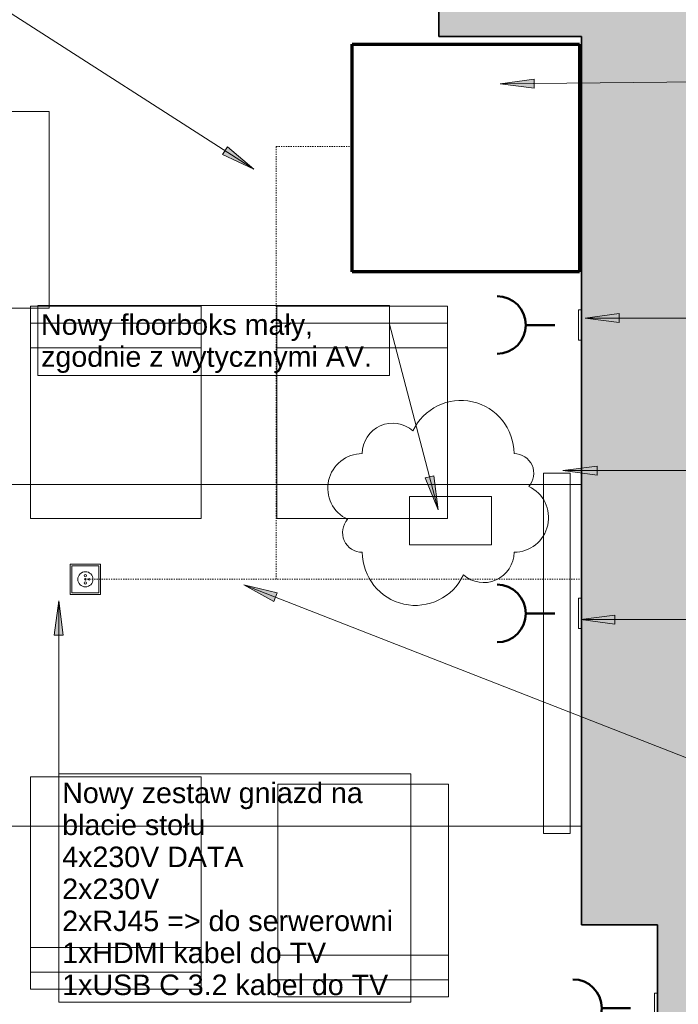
# Model space of a CAD drawing. Header units: centimetres. Extents: x -1109 to 217, y 2044 to 2913.
# Tile 34 of 36: x -227 to -54, y 2411 to 2671. Entities that reach past the tile are written whole.
import ezdxf

# ---------------------------------------------------------------- set-up
doc = ezdxf.new("R2010")
doc.units = ezdxf.units.CM
doc.linetypes.add('Kreska', pattern=[0.635, 0.3175, -0.3175])
for name, color, linetype, lineweight in [('_Linie_', 92, 'Continuous', 18), ('_Szerokie linie_', 90, 'Continuous', 70), ('_Ukryte linie_-2', 92, 'Kreska', 18), ('Chmurki rewizji', 130, 'Continuous', 9), ('Meble-1', 9, 'Continuous', 18), ('Notatki tekstowe', 130, 'Continuous', 9), ('Notatki tekstowe-1', 7, 'Continuous', 9), ('Osprzęt elektryczny', 7, 'Continuous', 18), ('Symbol gniazda-1', 1, 'Continuous', 50), ('Wyposażenie elektryczne-1', 9, 'Continuous', 18), ('Wzór cięcia-1', 10, 'Continuous', 18), ('Ściany-1', 253, 'Continuous', 35), ('Ściany-2', 9, 'Continuous', 18)]:
    doc.layers.add(name, color=color, linetype=linetype, lineweight=lineweight)
doc.styles.add('Arial', font='arial.ttf', dxfattribs={"height": 5.4})

# ---------------------------------------------------------------- blocks, each defined once
blk = doc.blocks.new('Zabudowa_szachtu1 - Zabudowa_szachtu-810303-Wytyczne elektryczne')
at = {"layer": 'Wzór cięcia-1'}
blk.add_hatch(color=256, dxfattribs=at).paths.add_polyline_path([(-79.22, 2432.08), (-59.22, 2432.08), (-59.22, 2682.08), (-116.82, 2682.08), (-116.82, 2666.08), (-79.22, 2666.08), (-79.22, 2439.37)])
at = {"layer": 'Ściany-1'}
for p, q in [((-116.82, 2682.08), (-116.82, 2666.08)), ((-116.82, 2666.08), (-79.22, 2666.08)), ((-79.22, 2666.08), (-79.22, 2432.08)), ((-79.22, 2432.08), (-59.22, 2432.08))]:
    blk.add_line(p, q, dxfattribs=at)
at = {"layer": 'Ściany-2'}
for p, q in [((-116.82, 2666.08), (-116.82, 2682.08)), ((-79.22, 2666.08), (-116.82, 2666.08)), ((-79.22, 2432.08), (-79.22, 2666.08)), ((-59.22, 2432.08), (-79.22, 2432.08))]:
    blk.add_line(p, q, dxfattribs=at)
blk = doc.blocks.new('Bimroom_Collection_Dining_Chair_2022 - Dining Chair-486973-Wytyczne elektryczne')
at = {"layer": 'Meble-1'}
for p, q in [((22.5, 28), (-22.5, 28)), ((-22.5, 28), (-22.5, -28)), ((22.5, -28), (22.5, 28)), ((-22.5, 23.5), (22.5, 23.5)), ((-22.5, 17), (22.5, 17)), ((-22.5, -28), (22.5, -28))]:
    blk.add_line(p, q, dxfattribs=at)
blk = doc.blocks.new('Bimroom_Collection_Dining_Chair_2022 - Dining Chair-775751-Wytyczne elektryczne')
at = {"layer": 'Meble-1'}
for p, q in [((-22.5, -28), (-22.5, 28)), ((-22.5, 28), (22.5, 28)), ((22.5, 28), (22.5, -28)), ((-22.5, -17), (22.5, -17)), ((-22.5, -23.5), (22.5, -23.5)), ((22.5, -28), (-22.5, -28))]:
    blk.add_line(p, q, dxfattribs=at)
blk = doc.blocks.new('TV01 - TV01-849464-Wytyczne elektryczne')
at = {"layer": 'Wyposażenie elektryczne-1'}
for p, q in [((-82.22, 2563.08), (-89.22, 2563.08)), ((-89.22, 2563.08), (-89.22, 2468.08)), ((-89.22, 2468.08), (-89.22, 2563.08)), ((-89.22, 2563.08), (-82.22, 2563.08)), ((-82.22, 2468.08), (-82.22, 2563.08)), ((-82.22, 2563.08), (-82.22, 2468.08)), ((-89.22, 2468.08), (-82.22, 2468.08)), ((-82.22, 2468.08), (-89.22, 2468.08))]:
    blk.add_line(p, q, dxfattribs=at)
blk = doc.blocks.new('Szafka rack - Szafka rack-849890-Wytyczne elektryczne')
at = {"layer": 'Wyposażenie elektryczne-1'}
for p, q in [((-79.72, 2664.08), (-139.72, 2664.08)), ((-139.72, 2664.08), (-139.72, 2604.08)), ((-139.72, 2604.08), (-139.72, 2664.08)), ((-139.72, 2664.08), (-79.72, 2664.08)), ((-79.72, 2604.08), (-79.72, 2664.08)), ((-79.72, 2664.08), (-79.72, 2604.08)), ((-139.72, 2604.08), (-79.72, 2604.08)), ((-79.72, 2604.08), (-139.72, 2604.08))]:
    blk.add_line(p, q, dxfattribs=at)
blk = doc.blocks.new('TD_gniazda_wlaczniki_r01 - Gniazdo_wtykowe-V4-Wytyczne elektryczne')
at = {"layer": 'Osprzęt elektryczny'}
for p, q in [((4, 4), (-4, 4)), ((-4, 4), (-4, -4)), ((-4, -4), (-4, 4)), ((-4, 4), (4, 4)), ((3.57, 3.57), (-3.57, 3.57)), ((-3.57, 3.57), (-3.57, -3.57)), ((3.57, -3.57), (3.57, 3.57)), ((4, -4), (4, 4)), ((4, 4), (4, -4)), ((-4, -4), (4, -4)), ((4, -4), (-4, -4)), ((-3.57, -3.57), (3.57, -3.57))]:
    blk.add_line(p, q, dxfattribs=at)
for centre, radius in [((0, 0), 2), ((-0.95, 0), 0.3), ((0, 0), 0.2), ((0.95, 0), 0.3), ((0, -1), 0.2)]:
    blk.add_circle(centre, radius, dxfattribs=at)
blk = doc.blocks.new('TD_gniazda_wlaczniki_r01 - Gniazdo_wtykowe-V2-Wytyczne elektryczne')
at = {"layer": 'Osprzęt elektryczny'}
for p, q in [((-397.02, 2462.08), (-397.02, 2470.08)), ((-397.02, 2470.08), (-397.02, 2462.08)), ((-396.22, 2470.08), (-397.02, 2470.08)), ((-396.22, 2470.08), (-397.02, 2470.08)), ((-397.02, 2462.51), (-397.02, 2469.65)), ((-397.02, 2469.65), (-397.02, 2462.51)), ((-396.22, 2462.08), (-396.22, 2470.08)), ((-396.22, 2470.08), (-396.22, 2462.08)), ((-397.02, 2468.08), (-397.02, 2464.08)), ((-397.02, 2466.73), (-397.02, 2467.33)), ((-397.02, 2466.28), (-397.02, 2465.88)), ((-397.02, 2466.28), (-397.02, 2465.88)), ((-397.02, 2465.43), (-397.02, 2464.83)), ((-397.02, 2462.08), (-396.22, 2462.08)), ((-396.22, 2462.08), (-397.02, 2462.08))]:
    blk.add_line(p, q, dxfattribs=at)
at = {"layer": 'Symbol gniazda-1'}
blk.add_line((-403.3, 2466.08), (-410.9, 2466.08), dxfattribs=at)
blk.add_arc((-418.5, 2466.08), 7.6, 270, 90, dxfattribs=at)
blk = doc.blocks.new('Bimroom_Collection_Dining_Table_2022 - Dining Table-499016-Wytyczne elektryczne')
at = {"layer": 'Meble-1'}
for p, q in [((110, 45), (-110, 45)), ((-110, 45), (-110, -45)), ((110, -45), (110, 45)), ((-110, -45), (110, -45))]:
    blk.add_line(p, q, dxfattribs=at)
blk = doc.blocks.new('Family - ___-949262-Wytyczne elektryczne')
at = {"layer": 'Chmurki rewizji'}
for centre, radius, start, end in [((-111.02, 2556.21), 14, 360, 154.7912), ((-129.02, 2556.21), 8, 48.1897, 180), ((-137.02, 2547.11), 9.1, 90, 244.7912), ((-97.02, 2551.01), 5.2, 318.1897, 90), ((-97.02, 2539.31), 9.1, 270, 64.7912), ((-137.02, 2535.41), 5.2, 138.1897, 270), ((-123.02, 2530.21), 14, 180, 334.7912), ((-105.02, 2530.21), 8, 228.1897, 0)]:
    blk.add_arc(centre, radius, start, end, dxfattribs=at)

msp = doc.modelspace()

# ---------------------------------------------------------------- hatches: boundary and pattern name
at = {"layer": 'Notatki tekstowe-1'}
for points in [[(-100.72, 2653.58), (-91.71, 2652.5), (-91.74, 2654.87)], [(-165.64, 2631.16), (-172.57, 2637.01), (-173.85, 2635.01)], [(-78.29, 2591.89), (-69.29, 2590.7), (-69.29, 2593.07)], [(-84.12, 2551.72), (-75.12, 2550.53), (-75.12, 2552.9)], [(-116.98, 2541.37), (-118.12, 2550.38), (-120.41, 2549.78)], [(-168.26, 2521.66), (-160.31, 2517.27), (-159.45, 2519.48)], [(-217.03, 2517.38), (-218.22, 2508.38), (-215.85, 2508.38)], [(-79.45, 2512.45), (-70.45, 2511.26), (-70.45, 2513.63)]]:
    msp.add_hatch(color=256, dxfattribs=at).paths.add_polyline_path(points)
at = {"layer": 'Wzór cięcia-1'}
h = msp.add_hatch(color=256, dxfattribs=at)
h.paths.add_polyline_path([(3.78, 2131.08), (3.78, 2142.83), (-59.22, 2142.83), (-59.22, 2131.08)])
h.paths.add_polyline_path([(-59.22, 2232.83), (3.78, 2232.83), (3.78, 2682.08), (-59.22, 2682.08), (-59.22, 2333.58)])

# ---------------------------------------------------------------- linework, layer by layer
at = {"layer": '_Linie_'}
for p, q in [((-124.54, 2544.92), (-124.54, 2532.13)), ((-102.96, 2544.92), (-124.54, 2544.92)), ((-102.96, 2532.13), (-102.96, 2544.92)), ((-124.54, 2532.13), (-102.96, 2532.13))]:
    msp.add_line(p, q, dxfattribs=at)
at = {"layer": '_Szerokie linie_'}
for p, q in [((-139.72, 2664.08), (-79.72, 2664.08)), ((-139.72, 2604.08), (-139.72, 2664.08)), ((-79.72, 2664.08), (-79.72, 2604.08)), ((-79.72, 2604.08), (-139.72, 2604.08))]:
    msp.add_line(p, q, dxfattribs=at)
at = {"layer": '_Ukryte linie_-2'}
for p, q in [((-159.72, 2523.12), (-159.72, 2637.12)), ((-159.72, 2637.12), (-139.72, 2637.12)), ((-210.22, 2523.12), (-79.22, 2523.12))]:
    msp.add_line(p, q, dxfattribs=at)
at = {"layer": 'Notatki tekstowe'}
for p, q in [((-165.64, 2631.16), (-289.91, 2710.81)), ((-100.72, 2653.58), (17.82, 2654.93)), ((-91.74, 2654.87), (-100.72, 2653.58)), ((-91.71, 2652.5), (-91.74, 2654.87)), ((-100.72, 2653.58), (-91.71, 2652.5)), ((-172.57, 2637.01), (-173.85, 2635.01)), ((-165.64, 2631.16), (-172.57, 2637.01)), ((-173.85, 2635.01), (-165.64, 2631.16)), ((-69.29, 2593.07), (-78.29, 2591.89)), ((-78.29, 2591.89), (-69.29, 2590.7)), ((-78.29, 2591.89), (17.82, 2591.89)), ((-69.29, 2590.7), (-69.29, 2593.07)), ((-116.98, 2541.37), (-129.81, 2590.27)), ((-75.12, 2552.9), (-84.12, 2551.72)), ((-75.12, 2550.53), (-75.12, 2552.9)), ((-118.12, 2550.38), (-120.41, 2549.78)), ((-116.98, 2541.37), (-118.12, 2550.38)), ((-84.12, 2551.72), (-75.12, 2550.53)), ((-84.12, 2551.72), (17.82, 2551.72)), ((-120.41, 2549.78), (-116.98, 2541.37)), ((-168.26, 2521.66), (-160.31, 2517.27)), ((-159.45, 2519.48), (-168.26, 2521.66)), ((-168.26, 2521.66), (17.82, 2448.89)), ((-160.31, 2517.27), (-159.45, 2519.48)), ((-217.03, 2517.38), (-218.22, 2508.38)), ((-215.85, 2508.38), (-217.03, 2517.38)), ((-217.03, 2517.38), (-217.03, 2466.9)), ((-70.45, 2513.63), (-79.45, 2512.45)), ((-79.45, 2512.45), (-70.45, 2511.26)), ((-79.45, 2512.45), (17.82, 2512.45)), ((-70.45, 2511.26), (-70.45, 2513.63)), ((-218.22, 2508.38), (-215.85, 2508.38))]:
    msp.add_line(p, q, dxfattribs=at)
at = {"layer": 'Notatki tekstowe', "flags": 128}
for points in [[(-330.56, 2646.31), (-219.55, 2646.31), (-219.55, 2594.5), (-330.56, 2594.5)], [(-222.59, 2595.22), (-129.81, 2595.22), (-129.81, 2576.74), (-222.59, 2576.74)], [(-217.03, 2471.85), (-124.25, 2471.85), (-124.25, 2411.7), (-217.03, 2411.7)]]:
    msp.add_lwpolyline(points, close=True, dxfattribs=at)
at = {"layer": 'Ściany-1'}
msp.add_line((-59.22, 2432.08), (-59.22, 2346.08), dxfattribs=at)

# ---------------------------------------------------------------- block references
at = {"layer": 'Chmurki rewizji'}
msp.add_blockref('Family - ___-949262-Wytyczne elektryczne', (0, 0), dxfattribs=at)
at = {"layer": 'Meble-1'}
for name, p in [('Bimroom_Collection_Dining_Chair_2022 - Dining Chair-486973-Wytyczne elektryczne', (-202.02, 2567.08)), ('Bimroom_Collection_Dining_Chair_2022 - Dining Chair-486973-Wytyczne elektryczne', (-137.02, 2567.08)), ('Bimroom_Collection_Dining_Chair_2022 - Dining Chair-775751-Wytyczne elektryczne', (-202.02, 2443.08)), ('Bimroom_Collection_Dining_Chair_2022 - Dining Chair-775751-Wytyczne elektryczne', (-136.82, 2441.08))]:
    msp.add_blockref(name, p, dxfattribs=at)
at = {"layer": 'Meble-1', "rotation": 180}
msp.add_blockref('Bimroom_Collection_Dining_Table_2022 - Dining Table-499016-Wytyczne elektryczne', (-189.22, 2503.08), dxfattribs=at)
at = {"layer": 'Osprzęt elektryczny', "rotation": 89.9999999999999}
msp.add_blockref('TD_gniazda_wlaczniki_r01 - Gniazdo_wtykowe-V4-Wytyczne elektryczne', (-210.01, 2523.08), dxfattribs=at)
at = {"layer": 'Symbol gniazda-1'}
for p in [(317, 124), (317, 48), (337, -56)]:
    msp.add_blockref('TD_gniazda_wlaczniki_r01 - Gniazdo_wtykowe-V2-Wytyczne elektryczne', p, dxfattribs=at)
at = {"layer": 'Wyposażenie elektryczne-1'}
for name, p in [('Szafka rack - Szafka rack-849890-Wytyczne elektryczne', (0, 0)), ('TV01 - TV01-849464-Wytyczne elektryczne', (0, -12))]:
    msp.add_blockref(name, p, dxfattribs=at)
at = {"layer": 'Ściany-2'}
msp.add_blockref('Zabudowa_szachtu1 - Zabudowa_szachtu-810303-Wytyczne elektryczne', (0, 0), dxfattribs=at)

# ---------------------------------------------------------------- texts
at = {"layer": 'Notatki tekstowe-1', "char_height": 5.4, "width": 91.08, "attachment_point": 1, "line_spacing_factor": 0.936439, "style": 'Arial'}
for s, insert in [('\\pxt7.05556,14.11111,21.16667,28.22222,35.27778,42.33333,49.38889,56.44444,63.5,70.55556,77.61111,84.66667,91.72222,98.77778,105.83333,112.88889,119.94444,127,134.05556,141.11111,148.16667,155.22222,162.27778,169.33333,176.38889,183.44444,190.5,197.55556,204.61111,211.66667,218.72222,225.77778;{Nowy floorboks mały, zgodnie z wytycznymi AV.}', (-221.69, 2592.89)), ('\\pxt7.05556,14.11111,21.16667,28.22222,35.27778,42.33333,49.38889,56.44444,63.5,70.55556,77.61111,84.66667,91.72222,98.77778,105.83333,112.88889,119.94444,127,134.05556,141.11111,148.16667,155.22222,162.27778,169.33333,176.38889,183.44444,190.5,197.55556,204.61111,211.66667,218.72222,225.77778;{Nowy zestaw gniazd na blacie stołu\\P4x230V DATA\\P2x230V\\P2xRJ45 => do serwerowni\\P1xHDMI kabel do TV\\P1xUSB C 3.2 kabel do TV}', (-216.13, 2469.52))]:
    msp.add_mtext(s, dxfattribs=dict(at, insert=insert))

doc.saveas('drawing.dxf')
